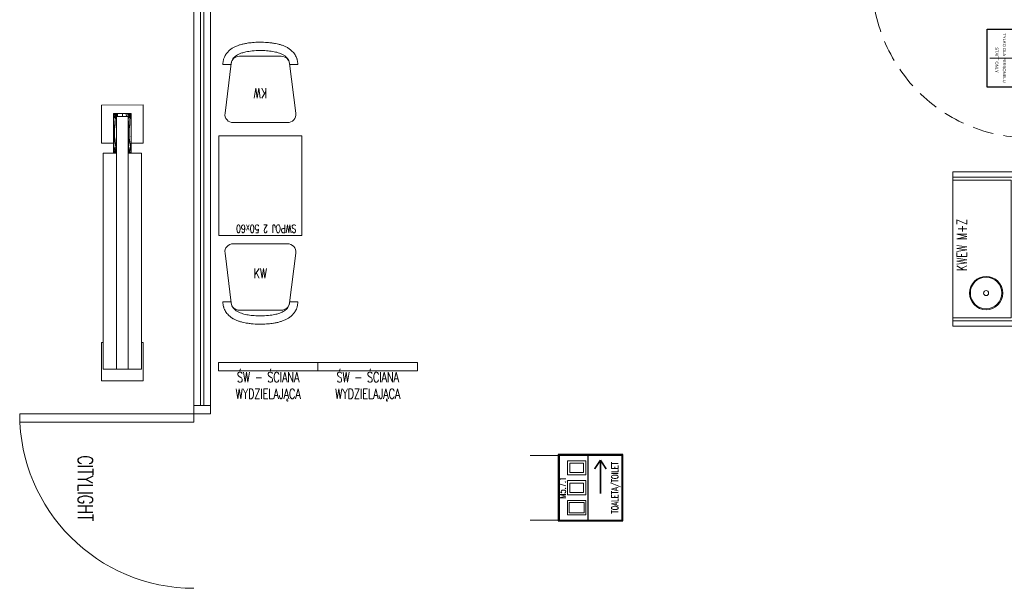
# Model space of a CAD drawing. Header units: millimetres. Extents: x 6161 to 8965, y -9035 to -5431.
# Tile 4 of 256: x 6174 to 6767, y -8209 to -7867. Entities that reach past the tile are written whole.
import ezdxf

# ---------------------------------------------------------------- set-up
doc = ezdxf.new("R2010")
doc.units = ezdxf.units.MM
doc.linetypes.add('DASHED', pattern=[19.05, 12.7, -6.35])
for name, color, linetype, lineweight in [('! stolarka nowa', 5, 'Continuous', 13), ('Budowlane - Opisy', 7, 'Continuous', 15), ('drzwi', 30, 'Continuous', 20), ('MEBLE PKN', 150, 'Continuous', 20)]:
    doc.layers.add(name, color=color, linetype=linetype, lineweight=lineweight)
doc.layers.add('13', color=7, linetype='Continuous')
doc.styles.add('GENERATED_STYLE_2', font='arial.ttf')
doc.styles.add('JACEK_07', font='SIMPLEX.SHX', dxfattribs={"width": 0.7})

# ---------------------------------------------------------------- blocks, each defined once
blk = doc.blocks.new('TYLKO DLA ERSONELU')
at = {"color": 0}
blk.add_lwpolyline([(25133.4, 8544.7), (25366.2, 8544.7), (25366.2, 8433.5), (25133.4, 8433.5)], close=True, dxfattribs=at)
at = {"layer": 'Budowlane - Opisy', "color": 0, "style": 'GENERATED_STYLE_2'}
for s, height, p in [('TYLKO DLA PERSONELU', 11.835, (25150.6, 8497.1)), ('STAFF ONLY', 11.83, (25206.5, 8466.8))]:
    blk.add_text(s, height=height, dxfattribs=at).set_placement(p)
blk = doc.blocks.new('*U46')
at = {"layer": '! stolarka nowa'}
for p in [(0, 3), (0, 0), (0, -3)]:
    blk.add_point(p, dxfattribs=at)
at = {"color": 7}
blk.add_line((55.5, -22.01), (55.5, 22.01), dxfattribs=at)
for p, q in [((0.5, 3), (0.5, -3)), ((7.5, 3), (0.5, 3)), ((6.5, -3), (6.5, 2)), ((6.5, 2), (7.5, 2)), ((7.5, 2), (7.5, 3)), ((103.5, 2), (103.5, 3)), ((103.5, 3), (110.5, 3)), ((103.5, 2), (104.5, 2)), ((104.5, 2), (104.5, -3)), ((110.5, 3), (110.5, -3)), ((0.5, -3), (6.5, -3)), ((7.5, -93), (7.5, -1)), ((7.5, -1), (8.5, -1)), ((8.5, -1), (8.5, -2)), ((8.5, -2), (13.5, -2)), ((13.5, -2), (13.5, -92)), ((110.5, -3), (104.5, -3)), ((7.5, -93), (8.5, -93)), ((8.5, -93), (8.5, -92)), ((8.5, -92), (13.5, -92))]:
    blk.add_line(p, q)
at = {"linetype": 'DASHED'}
blk.add_arc((8.5, 2), 95, 270, 360, dxfattribs=at)
for p in [(111, 3), (111, 0), (111, -3)]:
    blk.add_point(p)
at = {"color": 7, "style": 'JACEK_07', "width": 0.7}
for s, p in [('200', (68.75, -8.88)), ('90', (52.09, -6.33))]:
    blk.add_text(s, height=10, rotation=90, dxfattribs=at).set_placement(p)
blk = doc.blocks.new('ŚW - ŚCIANA WYDZIELAJĄCA')
blk.add_lwpolyline([(0, 60), (0, 0), (5, 0), (5, 60), (0, 60)])
at = {"color": 7, "insert": (14.58, 30), "char_height": 6, "width": 60, "attachment_point": 5, "rotation": 90, "style": 'JACEK_07'}
blk.add_mtext('ŚW - ŚCIANA WYDZIELAJĄCA', dxfattribs=at)
blk = doc.blocks.new('*U201')
blk.add_blockref('ŚW - ŚCIANA WYDZIELAJĄCA', (0, 0))
blk = doc.blocks.new('KWEW M+Z')
for points in [[(26512.82, 18175.58), (26419.82, 18175.58), (26419.82, 18215.58), (26512.82, 18215.58)], [(26509.62, 18178.78), (26423.02, 18178.78), (26423.02, 18215.58), (26509.62, 18215.58)], [(26507.82, 18180.58), (26424.82, 18180.58), (26424.82, 18215.58), (26507.82, 18215.58)]]:
    blk.add_lwpolyline(points, close=True)
for radius in [10, 9.5, 1.5]:
    blk.add_circle((26439.82, 18195.61), radius)
at = {"color": 7, "insert": (26468.7, 18210.27), "char_height": 6, "width": 145, "attachment_point": 5, "style": 'JACEK_07'}
blk.add_mtext('KWEW M+Z', dxfattribs=at)
blk = doc.blocks.new('*U242')
blk.add_blockref('KWEW M+Z', (-26419.82, -18175.58))
blk = doc.blocks.new('*U375')
h = blk.add_hatch()
h.set_pattern_fill('WOOD8', color=256, style=0)
h.set_pattern_definition([(349.6952, (13333.0222, 14240.3696), (152.4000244, -25.39986984), [2.839796, -281.140814]), (0, (13335.816, 14239.862), (25.4, 25.4), [2.794, -22.606]), (18.4349, (13338.61, 14239.8616), (50.800011, 25.3999594), [2.409647, -77.91219]), (172.875, (13340.8962, 14240.6236), (177.80000965, -25.39995636), [2.047824, -202.73353]), (174.8056, (13338.8642, 14240.8776), (254.00001702, -25.3998787), [2.80553, -277.746638]), (194.0362, (13336.07, 14241.1316), (-76.2000139, -25.3999507), [3.141802, -101.585065]), (9.4623, (13335.054, 14240.3696), (127.00001965, 25.3999527), [1.54503, -152.95715]), (353.6598, (13336.5782, 14240.6236), (-203.19998483, 25.4000401), [2.30007, -227.706707]), (185.7106, (13338.8642, 14240.3696), (-228.59998536, -25.4000334), [2.552675, -252.714176]), (168.6901, (13336.324, 14240.1156), (101.6000191, -25.3999399), [1.295146, -128.219937]), (354.8056, (13330.7362, 14240.1156), (-254.00001702, 25.3998787), [2.80553, -277.746638]), (348.6901, (13333.53, 14239.8616), (-101.6000191, 25.3999399), [2.590292, -126.92479]), (0, (13336.07, 14239.354), (25.4, 25.4), [3.048, -22.352]), (20.556, (13339.1182, 14239.3536), (127.00004685, 50.7998983), [2.170176, -214.847526]), (3.8141, (13341.1502, 14240.1156), (355.59998327, 25.40015555), [3.818458, -378.02726]), (354.8056, (13344.9602, 14240.3696), (-254.00001702, 25.3998787), [2.80553, -277.746638]), (0, (13347.754, 14240.116), (25.4, 25.4), [2.794, -22.606]), (5.1944, (13325.1482, 14240.1156), (254.00001702, 25.3998787), [2.80553, -277.746638]), (354.8056, (13327.9422, 14240.3696), (-254.00001702, 25.3998787), [2.80553, -277.746638]), (0, (13325.148, 14240.624), (25.4, 25.4), [1.524, -23.876]), (5.1944, (13326.6722, 14240.6236), (254.00001702, 25.3998787), [2.80553, -277.746638]), (0, (13329.466, 14240.878), (25.4, 25.4), [2.54, -22.86]), (10.3048, (13332.0062, 14240.8776), (-152.4000244, -25.39986984), [2.839796, -281.140814]), (5.1944, (13334.8002, 14241.3856), (254.00001702, 25.3998787), [2.80553, -277.746638]), (354.8056, (13337.5942, 14241.6396), (-254.00001702, 25.3998787), [2.80553, -277.746638]), (354.8056, (13340.3882, 14241.3856), (-254.00001702, 25.3998787), [2.80553, -277.746638]), (351.8699, (13343.1822, 14241.1316), (-152.3999943, 25.39998364), [3.592093, -176.01301]), (0, (13346.738, 14240.624), (25.4, 25.4), [3.81, -21.59]), (347.4712, (13345.7222, 14225.3836), (127.00000814, -25.3999899), [2.341753, -231.834665]), (354.2894, (13348.0082, 14224.8756), (-228.59998536, 25.4000334), [2.552675, -252.714176]), (8.1301, (13345.7222, 14225.3836), (152.3999943, 25.39998364), [1.79606, -177.809068]), (9.4623, (13347.5, 14225.6376), (127.00001965, 25.3999527), [3.090037, -151.412118]), (0, (13325.148, 14226.146), (25.4, 25.4), [3.048, -22.352]), (350.5377, (13328.196, 14226.1456), (-127.00001965, 25.3999527), [1.54503, -152.95715]), (201.8014, (13329.72, 14225.8916), (76.2000069, 25.3999977), [1.36784, -135.41535]), (192.9946, (13328.4502, 14225.3836), (228.6000195, 50.79993847), [3.388792, -335.489474]), (352.875, (13348.5162, 14225.3836), (-177.80000965, 25.39995636), [2.047824, -202.73353]), (7.125, (13348.5162, 14225.3836), (177.80000965, 25.39995636), [2.047824, -202.73353]), (0, (13325.148, 14225.638), (25.4, 25.4), [2.032, -23.368]), (194.0362, (13327.18, 14225.6376), (-76.2000139, -25.3999507), [2.094535, -102.632358]), (356.6335, (13330.7362, 14226.3996), (-406.39998278, 25.40027847), [4.325468, -428.220962]), (357.7094, (13335.0542, 14226.1456), (-609.60000328, 25.39989213), [6.35508, -629.152717]), (3.1798, (13341.4042, 14225.8916), (431.80001277, 25.39977248), [4.57906, -453.325967]), (9.4623, (13345.976, 14226.1456), (127.00001965, 25.3999527), [4.635068, -149.867112]), (10.3048, (13325.1482, 14223.8596), (-152.4000244, -25.39986984), [2.839796, -281.140814]), (15.9454, (13327.9422, 14224.3676), (-101.6000032, -25.3999972), [3.69829, -181.216503]), (0, (13331.498, 14225.384), (25.4, 25.4), [3.302, -22.098]), (351.8699, (13334.8002, 14225.3836), (-152.3999943, 25.39998364), [3.592093, -176.01301]), (3.5763, (13338.3562, 14224.8756), (381.00001662, 25.39976422), [4.071925, -403.121038]), (351.2538, (13342.4202, 14225.1296), (177.79998314, -25.4001066), [3.340837, -330.743992]), (345.9638, (13345.722, 14224.6216), (-76.2000139, 25.3999507), [3.141802, -101.585065]), (0, (13348.77, 14223.86), (25.4, 25.4), [1.778, -23.622]), (174.8056, (13330.7362, 14226.3996), (254.00001702, -25.3998787), [5.611038, -274.94113]), (355.2364, (13325.1482, 14227.9236), (-279.40002404, 25.39978493), [6.117133, -299.73938]), (0, (13331.244, 14227.416), (25.4, 25.4), [5.842, -19.558]), (4.0856, (13337.0862, 14227.4156), (330.20000378, 25.39990176), [7.13011, -349.375857]), (0, (13344.198, 14227.924), (25.4, 25.4), [6.35, -19.05]), (7.125, (13325.1482, 14222.5896), (177.80000965, 25.39995636), [6.143447, -198.637906]), (6.3402, (13331.2442, 14223.3516), (203.19998483, 25.4000401), [4.600143, -225.406636]), (357.5104, (13335.8162, 14223.8596), (-558.799986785, 25.40045378), [5.847512, -578.904405]), (353.4802, (13341.6582, 14223.6056), (-660.399994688, 76.19998794), [8.94786, -885.83902]), (3.0128, (13325.1482, 14239.0996), (457.2000003, 25.40010426), [4.83268, -478.43529]), (351.8699, (13329.9742, 14239.3536), (-152.3999943, 25.39998364), [5.388153, -174.216974]), (357.6141, (13335.3082, 14238.5916), (-584.200013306, 25.39956237), [6.101283, -604.027646]), (10.6197, (13341.4042, 14238.3376), (-279.39995948, -50.80020531), [4.134815, -409.347213]), (0, (13345.468, 14239.1), (25.4, 25.4), [5.08, -20.32]), (356.8202, (13325.1482, 14242.1476), (-431.80001277, 25.39977248), [4.57906, -453.325967]), (6.009, (13329.7202, 14241.8936), (-253.99999367, -25.39998266), [4.85267, -480.413644]), (6.7098, (13334.5462, 14242.4016), (-228.60002534, -25.39984458), [4.34777, -430.430178]), (354.2894, (13338.8642, 14242.9096), (-228.59998536, 25.4000334), [5.10535, -250.1615]), (347.9052, (13343.9442, 14242.4016), (-228.59996448, 50.80017103), [3.63672, -360.035932]), (9.4623, (13347.5, 14241.6396), (127.00001965, 25.3999527), [3.090037, -151.412118]), (3.8141, (13325.1482, 14237.3216), (355.59998327, 25.40015555), [3.818458, -378.02726]), (347.1957, (13328.9582, 14237.5756), (-330.19994531, 76.20018765), [5.730494, -567.319617]), (0, (13334.546, 14236.306), (25.4, 25.4), [6.35, -19.05]), (5.4403, (13340.8962, 14236.3056), (-279.40000793, -25.39983163), [5.35813, -530.455454]), (6.7098, (13346.2302, 14236.8136), (-228.60002534, -25.39984458), [4.34777, -430.430178]), (0, (13325.148, 14243.926), (25.4, 25.4), [4.318, -21.082]), (8.1301, (13329.4662, 14243.9256), (152.3999943, 25.39998364), [7.184212, -172.420915]), (357.6141, (13336.5782, 14244.9416), (-584.200013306, 25.39956237), [6.101283, -604.027646]), (354.4725, (13342.6742, 14244.6876), (533.400043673, -50.799628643), [7.91078, -783.167725]), (6.8428, (13325.1482, 14220.8116), (-431.799983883, -50.800203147), [6.395568, -633.1601]), (0, (13331.498, 14221.574), (25.4, 25.4), [7.112, -18.288]), (356.3478, (13338.6102, 14221.5736), (-787.400023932, 50.799677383), [11.962282, -1184.26715]), (0, (13325.148, 14229.702), (25.4, 25.4), [6.096, -19.304]), (4.7636, (13331.2442, 14229.7016), (279.40002404, 25.39978493), [6.117133, -299.73938]), (358.1524, (13337.3402, 14230.2096), (-762.000011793, 25.39985623), [7.87809, -779.931486]), (357.2737, (13345.2142, 14229.9556), (-508.00000749, 25.39989885), [5.340045, -528.664373]), (354.8056, (13325.1482, 14233.7656), (-254.00001702, 25.3998787), [5.611038, -274.94113]), (0, (13330.736, 14233.258), (25.4, 25.4), [8.128, -17.272]), (1.9092, (13338.8642, 14233.2576), (736.599975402, 25.400615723), [7.624242, -754.798973]), (3.5763, (13346.4842, 14233.5116), (381.00001662, 25.39976422), [4.071925, -403.121038])])
h.paths.add_polyline_path([(160.8, -7.2), (137, -7.2), (137, -9), (160.8, -9)])
h = blk.add_hatch()
h.set_pattern_fill('WOOD8', color=256, style=0)
h.set_pattern_definition([(349.6952, (13333.3222, 14240.5696), (152.4000244, -25.39986984), [2.839796, -281.140814]), (0, (13336.116, 14240.062), (25.4, 25.4), [2.794, -22.606]), (18.4349, (13338.91, 14240.0616), (50.800011, 25.3999594), [2.409647, -77.91219]), (172.875, (13341.1962, 14240.8236), (177.80000965, -25.39995636), [2.047824, -202.73353]), (174.8056, (13339.1642, 14241.0776), (254.00001702, -25.3998787), [2.80553, -277.746638]), (194.0362, (13336.37, 14241.3316), (-76.2000139, -25.3999507), [3.141802, -101.585065]), (9.4623, (13335.354, 14240.5696), (127.00001965, 25.3999527), [1.54503, -152.95715]), (353.6598, (13336.8782, 14240.8236), (-203.19998483, 25.4000401), [2.30007, -227.706707]), (185.7106, (13339.1642, 14240.5696), (-228.59998536, -25.4000334), [2.552675, -252.714176]), (168.6901, (13336.624, 14240.3156), (101.6000191, -25.3999399), [1.295146, -128.219937]), (354.8056, (13331.0362, 14240.3156), (-254.00001702, 25.3998787), [2.80553, -277.746638]), (348.6901, (13333.83, 14240.0616), (-101.6000191, 25.3999399), [2.590292, -126.92479]), (0, (13336.37, 14239.554), (25.4, 25.4), [3.048, -22.352]), (20.556, (13339.4182, 14239.5536), (127.00004685, 50.7998983), [2.170176, -214.847526]), (3.8141, (13341.4502, 14240.3156), (355.59998327, 25.40015555), [3.818458, -378.02726]), (354.8056, (13345.2602, 14240.5696), (-254.00001702, 25.3998787), [2.80553, -277.746638]), (0, (13348.054, 14240.316), (25.4, 25.4), [2.794, -22.606]), (5.1944, (13325.4482, 14240.3156), (254.00001702, 25.3998787), [2.80553, -277.746638]), (354.8056, (13328.2422, 14240.5696), (-254.00001702, 25.3998787), [2.80553, -277.746638]), (0, (13325.448, 14240.824), (25.4, 25.4), [1.524, -23.876]), (5.1944, (13326.9722, 14240.8236), (254.00001702, 25.3998787), [2.80553, -277.746638]), (0, (13329.766, 14241.078), (25.4, 25.4), [2.54, -22.86]), (10.3048, (13332.3062, 14241.0776), (-152.4000244, -25.39986984), [2.839796, -281.140814]), (5.1944, (13335.1002, 14241.5856), (254.00001702, 25.3998787), [2.80553, -277.746638]), (354.8056, (13337.8942, 14241.8396), (-254.00001702, 25.3998787), [2.80553, -277.746638]), (354.8056, (13340.6882, 14241.5856), (-254.00001702, 25.3998787), [2.80553, -277.746638]), (351.8699, (13343.4822, 14241.3316), (-152.3999943, 25.39998364), [3.592093, -176.01301]), (0, (13347.038, 14240.824), (25.4, 25.4), [3.81, -21.59]), (347.4712, (13346.0222, 14225.5836), (127.00000814, -25.3999899), [2.341753, -231.834665]), (354.2894, (13348.3082, 14225.0756), (-228.59998536, 25.4000334), [2.552675, -252.714176]), (8.1301, (13346.0222, 14225.5836), (152.3999943, 25.39998364), [1.79606, -177.809068]), (9.4623, (13347.8, 14225.8376), (127.00001965, 25.3999527), [3.090037, -151.412118]), (0, (13325.448, 14226.346), (25.4, 25.4), [3.048, -22.352]), (350.5377, (13328.496, 14226.3456), (-127.00001965, 25.3999527), [1.54503, -152.95715]), (201.8014, (13330.02, 14226.0916), (76.2000069, 25.3999977), [1.36784, -135.41535]), (192.9946, (13328.7502, 14225.5836), (228.6000195, 50.79993847), [3.388792, -335.489474]), (352.875, (13348.8162, 14225.5836), (-177.80000965, 25.39995636), [2.047824, -202.73353]), (7.125, (13348.8162, 14225.5836), (177.80000965, 25.39995636), [2.047824, -202.73353]), (0, (13325.448, 14225.838), (25.4, 25.4), [2.032, -23.368]), (194.0362, (13327.48, 14225.8376), (-76.2000139, -25.3999507), [2.094535, -102.632358]), (356.6335, (13331.0362, 14226.5996), (-406.39998278, 25.40027847), [4.325468, -428.220962]), (357.7094, (13335.3542, 14226.3456), (-609.60000328, 25.39989213), [6.35508, -629.152717]), (3.1798, (13341.7042, 14226.0916), (431.80001277, 25.39977248), [4.57906, -453.325967]), (9.4623, (13346.276, 14226.3456), (127.00001965, 25.3999527), [4.635068, -149.867112]), (10.3048, (13325.4482, 14224.0596), (-152.4000244, -25.39986984), [2.839796, -281.140814]), (15.9454, (13328.2422, 14224.5676), (-101.6000032, -25.3999972), [3.69829, -181.216503]), (0, (13331.798, 14225.584), (25.4, 25.4), [3.302, -22.098]), (351.8699, (13335.1002, 14225.5836), (-152.3999943, 25.39998364), [3.592093, -176.01301]), (3.5763, (13338.6562, 14225.0756), (381.00001662, 25.39976422), [4.071925, -403.121038]), (351.2538, (13342.7202, 14225.3296), (177.79998314, -25.4001066), [3.340837, -330.743992]), (345.9638, (13346.022, 14224.8216), (-76.2000139, 25.3999507), [3.141802, -101.585065]), (0, (13349.07, 14224.06), (25.4, 25.4), [1.778, -23.622]), (174.8056, (13331.0362, 14226.5996), (254.00001702, -25.3998787), [5.611038, -274.94113]), (355.2364, (13325.4482, 14228.1236), (-279.40002404, 25.39978493), [6.117133, -299.73938]), (0, (13331.544, 14227.616), (25.4, 25.4), [5.842, -19.558]), (4.0856, (13337.3862, 14227.6156), (330.20000378, 25.39990176), [7.13011, -349.375857]), (0, (13344.498, 14228.124), (25.4, 25.4), [6.35, -19.05]), (7.125, (13325.4482, 14222.7896), (177.80000965, 25.39995636), [6.143447, -198.637906]), (6.3402, (13331.5442, 14223.5516), (203.19998483, 25.4000401), [4.600143, -225.406636]), (357.5104, (13336.1162, 14224.0596), (-558.799986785, 25.40045378), [5.847512, -578.904405]), (353.4802, (13341.9582, 14223.8056), (-660.399994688, 76.19998794), [8.94786, -885.83902]), (3.0128, (13325.4482, 14239.2996), (457.2000003, 25.40010426), [4.83268, -478.43529]), (351.8699, (13330.2742, 14239.5536), (-152.3999943, 25.39998364), [5.388153, -174.216974]), (357.6141, (13335.6082, 14238.7916), (-584.200013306, 25.39956237), [6.101283, -604.027646]), (10.6197, (13341.7042, 14238.5376), (-279.39995948, -50.80020531), [4.134815, -409.347213]), (0, (13345.768, 14239.3), (25.4, 25.4), [5.08, -20.32]), (356.8202, (13325.4482, 14242.3476), (-431.80001277, 25.39977248), [4.57906, -453.325967]), (6.009, (13330.0202, 14242.0936), (-253.99999367, -25.39998266), [4.85267, -480.413644]), (6.7098, (13334.8462, 14242.6016), (-228.60002534, -25.39984458), [4.34777, -430.430178]), (354.2894, (13339.1642, 14243.1096), (-228.59998536, 25.4000334), [5.10535, -250.1615]), (347.9052, (13344.2442, 14242.6016), (-228.59996448, 50.80017103), [3.63672, -360.035932]), (9.4623, (13347.8, 14241.8396), (127.00001965, 25.3999527), [3.090037, -151.412118]), (3.8141, (13325.4482, 14237.5216), (355.59998327, 25.40015555), [3.818458, -378.02726]), (347.1957, (13329.2582, 14237.7756), (-330.19994531, 76.20018765), [5.730494, -567.319617]), (0, (13334.846, 14236.506), (25.4, 25.4), [6.35, -19.05]), (5.4403, (13341.1962, 14236.5056), (-279.40000793, -25.39983163), [5.35813, -530.455454]), (6.7098, (13346.5302, 14237.0136), (-228.60002534, -25.39984458), [4.34777, -430.430178]), (0, (13325.448, 14244.126), (25.4, 25.4), [4.318, -21.082]), (8.1301, (13329.7662, 14244.1256), (152.3999943, 25.39998364), [7.184212, -172.420915]), (357.6141, (13336.8782, 14245.1416), (-584.200013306, 25.39956237), [6.101283, -604.027646]), (354.4725, (13342.9742, 14244.8876), (533.400043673, -50.799628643), [7.91078, -783.167725]), (6.8428, (13325.4482, 14221.0116), (-431.799983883, -50.800203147), [6.395568, -633.1601]), (0, (13331.798, 14221.774), (25.4, 25.4), [7.112, -18.288]), (356.3478, (13338.9102, 14221.7736), (-787.400023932, 50.799677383), [11.962282, -1184.26715]), (0, (13325.448, 14229.902), (25.4, 25.4), [6.096, -19.304]), (4.7636, (13331.5442, 14229.9016), (279.40002404, 25.39978493), [6.117133, -299.73938]), (358.1524, (13337.6402, 14230.4096), (-762.000011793, 25.39985623), [7.87809, -779.931486]), (357.2737, (13345.5142, 14230.1556), (-508.00000749, 25.39989885), [5.340045, -528.664373]), (354.8056, (13325.4482, 14233.9656), (-254.00001702, 25.3998787), [5.611038, -274.94113]), (0, (13331.036, 14233.458), (25.4, 25.4), [8.128, -17.272]), (1.9092, (13339.1642, 14233.4576), (736.599975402, 25.400615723), [7.624242, -754.798973]), (3.5763, (13346.7842, 14233.7116), (381.00001662, 25.39976422), [4.071925, -403.121038])])
h.paths.add_polyline_path([(160.8, -9), (159, -9), (159, -16), (160.8, -16)])
h = blk.add_hatch()
h.set_pattern_fill('WOOD8', color=256, style=0)
h.set_pattern_definition([(349.6952, (13332.3222, 14240.5696), (152.4000244, -25.39986984), [2.839796, -281.140814]), (0, (13335.116, 14240.062), (25.4, 25.4), [2.794, -22.606]), (18.4349, (13337.91, 14240.0616), (50.800011, 25.3999594), [2.409647, -77.91219]), (172.875, (13340.1962, 14240.8236), (177.80000965, -25.39995636), [2.047824, -202.73353]), (174.8056, (13338.1642, 14241.0776), (254.00001702, -25.3998787), [2.80553, -277.746638]), (194.0362, (13335.37, 14241.3316), (-76.2000139, -25.3999507), [3.141802, -101.585065]), (9.4623, (13334.354, 14240.5696), (127.00001965, 25.3999527), [1.54503, -152.95715]), (353.6598, (13335.8782, 14240.8236), (-203.19998483, 25.4000401), [2.30007, -227.706707]), (185.7106, (13338.1642, 14240.5696), (-228.59998536, -25.4000334), [2.552675, -252.714176]), (168.6901, (13335.624, 14240.3156), (101.6000191, -25.3999399), [1.295146, -128.219937]), (354.8056, (13330.0362, 14240.3156), (-254.00001702, 25.3998787), [2.80553, -277.746638]), (348.6901, (13332.83, 14240.0616), (-101.6000191, 25.3999399), [2.590292, -126.92479]), (0, (13335.37, 14239.554), (25.4, 25.4), [3.048, -22.352]), (20.556, (13338.4182, 14239.5536), (127.00004685, 50.7998983), [2.170176, -214.847526]), (3.8141, (13340.4502, 14240.3156), (355.59998327, 25.40015555), [3.818458, -378.02726]), (354.8056, (13344.2602, 14240.5696), (-254.00001702, 25.3998787), [2.80553, -277.746638]), (0, (13347.054, 14240.316), (25.4, 25.4), [2.794, -22.606]), (5.1944, (13324.4482, 14240.3156), (254.00001702, 25.3998787), [2.80553, -277.746638]), (354.8056, (13327.2422, 14240.5696), (-254.00001702, 25.3998787), [2.80553, -277.746638]), (0, (13324.448, 14240.824), (25.4, 25.4), [1.524, -23.876]), (5.1944, (13325.9722, 14240.8236), (254.00001702, 25.3998787), [2.80553, -277.746638]), (0, (13328.766, 14241.078), (25.4, 25.4), [2.54, -22.86]), (10.3048, (13331.3062, 14241.0776), (-152.4000244, -25.39986984), [2.839796, -281.140814]), (5.1944, (13334.1002, 14241.5856), (254.00001702, 25.3998787), [2.80553, -277.746638]), (354.8056, (13336.8942, 14241.8396), (-254.00001702, 25.3998787), [2.80553, -277.746638]), (354.8056, (13339.6882, 14241.5856), (-254.00001702, 25.3998787), [2.80553, -277.746638]), (351.8699, (13342.4822, 14241.3316), (-152.3999943, 25.39998364), [3.592093, -176.01301]), (0, (13346.038, 14240.824), (25.4, 25.4), [3.81, -21.59]), (347.4712, (13345.0222, 14225.5836), (127.00000814, -25.3999899), [2.341753, -231.834665]), (354.2894, (13347.3082, 14225.0756), (-228.59998536, 25.4000334), [2.552675, -252.714176]), (8.1301, (13345.0222, 14225.5836), (152.3999943, 25.39998364), [1.79606, -177.809068]), (9.4623, (13346.8, 14225.8376), (127.00001965, 25.3999527), [3.090037, -151.412118]), (0, (13324.448, 14226.346), (25.4, 25.4), [3.048, -22.352]), (350.5377, (13327.496, 14226.3456), (-127.00001965, 25.3999527), [1.54503, -152.95715]), (201.8014, (13329.02, 14226.0916), (76.2000069, 25.3999977), [1.36784, -135.41535]), (192.9946, (13327.7502, 14225.5836), (228.6000195, 50.79993847), [3.388792, -335.489474]), (352.875, (13347.8162, 14225.5836), (-177.80000965, 25.39995636), [2.047824, -202.73353]), (7.125, (13347.8162, 14225.5836), (177.80000965, 25.39995636), [2.047824, -202.73353]), (0, (13324.448, 14225.838), (25.4, 25.4), [2.032, -23.368]), (194.0362, (13326.48, 14225.8376), (-76.2000139, -25.3999507), [2.094535, -102.632358]), (356.6335, (13330.0362, 14226.5996), (-406.39998278, 25.40027847), [4.325468, -428.220962]), (357.7094, (13334.3542, 14226.3456), (-609.60000328, 25.39989213), [6.35508, -629.152717]), (3.1798, (13340.7042, 14226.0916), (431.80001277, 25.39977248), [4.57906, -453.325967]), (9.4623, (13345.276, 14226.3456), (127.00001965, 25.3999527), [4.635068, -149.867112]), (10.3048, (13324.4482, 14224.0596), (-152.4000244, -25.39986984), [2.839796, -281.140814]), (15.9454, (13327.2422, 14224.5676), (-101.6000032, -25.3999972), [3.69829, -181.216503]), (0, (13330.798, 14225.584), (25.4, 25.4), [3.302, -22.098]), (351.8699, (13334.1002, 14225.5836), (-152.3999943, 25.39998364), [3.592093, -176.01301]), (3.5763, (13337.6562, 14225.0756), (381.00001662, 25.39976422), [4.071925, -403.121038]), (351.2538, (13341.7202, 14225.3296), (177.79998314, -25.4001066), [3.340837, -330.743992]), (345.9638, (13345.022, 14224.8216), (-76.2000139, 25.3999507), [3.141802, -101.585065]), (0, (13348.07, 14224.06), (25.4, 25.4), [1.778, -23.622]), (174.8056, (13330.0362, 14226.5996), (254.00001702, -25.3998787), [5.611038, -274.94113]), (355.2364, (13324.4482, 14228.1236), (-279.40002404, 25.39978493), [6.117133, -299.73938]), (0, (13330.544, 14227.616), (25.4, 25.4), [5.842, -19.558]), (4.0856, (13336.3862, 14227.6156), (330.20000378, 25.39990176), [7.13011, -349.375857]), (0, (13343.498, 14228.124), (25.4, 25.4), [6.35, -19.05]), (7.125, (13324.4482, 14222.7896), (177.80000965, 25.39995636), [6.143447, -198.637906]), (6.3402, (13330.5442, 14223.5516), (203.19998483, 25.4000401), [4.600143, -225.406636]), (357.5104, (13335.1162, 14224.0596), (-558.799986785, 25.40045378), [5.847512, -578.904405]), (353.4802, (13340.9582, 14223.8056), (-660.399994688, 76.19998794), [8.94786, -885.83902]), (3.0128, (13324.4482, 14239.2996), (457.2000003, 25.40010426), [4.83268, -478.43529]), (351.8699, (13329.2742, 14239.5536), (-152.3999943, 25.39998364), [5.388153, -174.216974]), (357.6141, (13334.6082, 14238.7916), (-584.200013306, 25.39956237), [6.101283, -604.027646]), (10.6197, (13340.7042, 14238.5376), (-279.39995948, -50.80020531), [4.134815, -409.347213]), (0, (13344.768, 14239.3), (25.4, 25.4), [5.08, -20.32]), (356.8202, (13324.4482, 14242.3476), (-431.80001277, 25.39977248), [4.57906, -453.325967]), (6.009, (13329.0202, 14242.0936), (-253.99999367, -25.39998266), [4.85267, -480.413644]), (6.7098, (13333.8462, 14242.6016), (-228.60002534, -25.39984458), [4.34777, -430.430178]), (354.2894, (13338.1642, 14243.1096), (-228.59998536, 25.4000334), [5.10535, -250.1615]), (347.9052, (13343.2442, 14242.6016), (-228.59996448, 50.80017103), [3.63672, -360.035932]), (9.4623, (13346.8, 14241.8396), (127.00001965, 25.3999527), [3.090037, -151.412118]), (3.8141, (13324.4482, 14237.5216), (355.59998327, 25.40015555), [3.818458, -378.02726]), (347.1957, (13328.2582, 14237.7756), (-330.19994531, 76.20018765), [5.730494, -567.319617]), (0, (13333.846, 14236.506), (25.4, 25.4), [6.35, -19.05]), (5.4403, (13340.1962, 14236.5056), (-279.40000793, -25.39983163), [5.35813, -530.455454]), (6.7098, (13345.5302, 14237.0136), (-228.60002534, -25.39984458), [4.34777, -430.430178]), (0, (13324.448, 14244.126), (25.4, 25.4), [4.318, -21.082]), (8.1301, (13328.7662, 14244.1256), (152.3999943, 25.39998364), [7.184212, -172.420915]), (357.6141, (13335.8782, 14245.1416), (-584.200013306, 25.39956237), [6.101283, -604.027646]), (354.4725, (13341.9742, 14244.8876), (533.400043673, -50.799628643), [7.91078, -783.167725]), (6.8428, (13324.4482, 14221.0116), (-431.799983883, -50.800203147), [6.395568, -633.1601]), (0, (13330.798, 14221.774), (25.4, 25.4), [7.112, -18.288]), (356.3478, (13337.9102, 14221.7736), (-787.400023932, 50.799677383), [11.962282, -1184.26715]), (0, (13324.448, 14229.902), (25.4, 25.4), [6.096, -19.304]), (4.7636, (13330.5442, 14229.9016), (279.40002404, 25.39978493), [6.117133, -299.73938]), (358.1524, (13336.6402, 14230.4096), (-762.000011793, 25.39985623), [7.87809, -779.931486]), (357.2737, (13344.5142, 14230.1556), (-508.00000749, 25.39989885), [5.340045, -528.664373]), (354.8056, (13324.4482, 14233.9656), (-254.00001702, 25.3998787), [5.611038, -274.94113]), (0, (13330.036, 14233.458), (25.4, 25.4), [8.128, -17.272]), (1.9092, (13338.1642, 14233.4576), (736.599975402, 25.400615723), [7.624242, -754.798973]), (3.5763, (13345.7842, 14233.7116), (381.00001662, 25.39976422), [4.071925, -403.121038])])
h.paths.add_polyline_path([(159, -16), (128, -16), (128, -18), (159, -18)])
h = blk.add_hatch()
h.set_pattern_fill('WOOD8', color=256, style=0)
h.set_pattern_definition([(349.6952, (13333.0222, 14231.5696), (152.4000244, -25.39986984), [2.839796, -281.140814]), (0, (13335.816, 14231.062), (25.4, 25.4), [2.794, -22.606]), (18.4349, (13338.61, 14231.0616), (50.800011, 25.3999594), [2.409647, -77.91219]), (172.875, (13340.8962, 14231.8236), (177.80000965, -25.39995636), [2.047824, -202.73353]), (174.8056, (13338.8642, 14232.0776), (254.00001702, -25.3998787), [2.80553, -277.746638]), (194.0362, (13336.07, 14232.3316), (-76.2000139, -25.3999507), [3.141802, -101.585065]), (9.4623, (13335.054, 14231.5696), (127.00001965, 25.3999527), [1.54503, -152.95715]), (353.6598, (13336.5782, 14231.8236), (-203.19998483, 25.4000401), [2.30007, -227.706707]), (185.7106, (13338.8642, 14231.5696), (-228.59998536, -25.4000334), [2.552675, -252.714176]), (168.6901, (13336.324, 14231.3156), (101.6000191, -25.3999399), [1.295146, -128.219937]), (354.8056, (13330.7362, 14231.3156), (-254.00001702, 25.3998787), [2.80553, -277.746638]), (348.6901, (13333.53, 14231.0616), (-101.6000191, 25.3999399), [2.590292, -126.92479]), (0, (13336.07, 14230.554), (25.4, 25.4), [3.048, -22.352]), (20.556, (13339.1182, 14230.5536), (127.00004685, 50.7998983), [2.170176, -214.847526]), (3.8141, (13341.1502, 14231.3156), (355.59998327, 25.40015555), [3.818458, -378.02726]), (354.8056, (13344.9602, 14231.5696), (-254.00001702, 25.3998787), [2.80553, -277.746638]), (0, (13347.754, 14231.316), (25.4, 25.4), [2.794, -22.606]), (5.1944, (13325.1482, 14231.3156), (254.00001702, 25.3998787), [2.80553, -277.746638]), (354.8056, (13327.9422, 14231.5696), (-254.00001702, 25.3998787), [2.80553, -277.746638]), (0, (13325.148, 14231.824), (25.4, 25.4), [1.524, -23.876]), (5.1944, (13326.6722, 14231.8236), (254.00001702, 25.3998787), [2.80553, -277.746638]), (0, (13329.466, 14232.078), (25.4, 25.4), [2.54, -22.86]), (10.3048, (13332.0062, 14232.0776), (-152.4000244, -25.39986984), [2.839796, -281.140814]), (5.1944, (13334.8002, 14232.5856), (254.00001702, 25.3998787), [2.80553, -277.746638]), (354.8056, (13337.5942, 14232.8396), (-254.00001702, 25.3998787), [2.80553, -277.746638]), (354.8056, (13340.3882, 14232.5856), (-254.00001702, 25.3998787), [2.80553, -277.746638]), (351.8699, (13343.1822, 14232.3316), (-152.3999943, 25.39998364), [3.592093, -176.01301]), (0, (13346.738, 14231.824), (25.4, 25.4), [3.81, -21.59]), (347.4712, (13345.7222, 14216.5836), (127.00000814, -25.3999899), [2.341753, -231.834665]), (354.2894, (13348.0082, 14216.0756), (-228.59998536, 25.4000334), [2.552675, -252.714176]), (8.1301, (13345.7222, 14216.5836), (152.3999943, 25.39998364), [1.79606, -177.809068]), (9.4623, (13347.5, 14216.8376), (127.00001965, 25.3999527), [3.090037, -151.412118]), (0, (13325.148, 14217.346), (25.4, 25.4), [3.048, -22.352]), (350.5377, (13328.196, 14217.3456), (-127.00001965, 25.3999527), [1.54503, -152.95715]), (201.8014, (13329.72, 14217.0916), (76.2000069, 25.3999977), [1.36784, -135.41535]), (192.9946, (13328.4502, 14216.5836), (228.6000195, 50.79993847), [3.388792, -335.489474]), (352.875, (13348.5162, 14216.5836), (-177.80000965, 25.39995636), [2.047824, -202.73353]), (7.125, (13348.5162, 14216.5836), (177.80000965, 25.39995636), [2.047824, -202.73353]), (0, (13325.148, 14216.838), (25.4, 25.4), [2.032, -23.368]), (194.0362, (13327.18, 14216.8376), (-76.2000139, -25.3999507), [2.094535, -102.632358]), (356.6335, (13330.7362, 14217.5996), (-406.39998278, 25.40027847), [4.325468, -428.220962]), (357.7094, (13335.0542, 14217.3456), (-609.60000328, 25.39989213), [6.35508, -629.152717]), (3.1798, (13341.4042, 14217.0916), (431.80001277, 25.39977248), [4.57906, -453.325967]), (9.4623, (13345.976, 14217.3456), (127.00001965, 25.3999527), [4.635068, -149.867112]), (10.3048, (13325.1482, 14215.0596), (-152.4000244, -25.39986984), [2.839796, -281.140814]), (15.9454, (13327.9422, 14215.5676), (-101.6000032, -25.3999972), [3.69829, -181.216503]), (0, (13331.498, 14216.584), (25.4, 25.4), [3.302, -22.098]), (351.8699, (13334.8002, 14216.5836), (-152.3999943, 25.39998364), [3.592093, -176.01301]), (3.5763, (13338.3562, 14216.0756), (381.00001662, 25.39976422), [4.071925, -403.121038]), (351.2538, (13342.4202, 14216.3296), (177.79998314, -25.4001066), [3.340837, -330.743992]), (345.9638, (13345.722, 14215.8216), (-76.2000139, 25.3999507), [3.141802, -101.585065]), (0, (13348.77, 14215.06), (25.4, 25.4), [1.778, -23.622]), (174.8056, (13330.7362, 14217.5996), (254.00001702, -25.3998787), [5.611038, -274.94113]), (355.2364, (13325.1482, 14219.1236), (-279.40002404, 25.39978493), [6.117133, -299.73938]), (0, (13331.244, 14218.616), (25.4, 25.4), [5.842, -19.558]), (4.0856, (13337.0862, 14218.6156), (330.20000378, 25.39990176), [7.13011, -349.375857]), (0, (13344.198, 14219.124), (25.4, 25.4), [6.35, -19.05]), (7.125, (13325.1482, 14213.7896), (177.80000965, 25.39995636), [6.143447, -198.637906]), (6.3402, (13331.2442, 14214.5516), (203.19998483, 25.4000401), [4.600143, -225.406636]), (357.5104, (13335.8162, 14215.0596), (-558.799986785, 25.40045378), [5.847512, -578.904405]), (353.4802, (13341.6582, 14214.8056), (-660.399994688, 76.19998794), [8.94786, -885.83902]), (3.0128, (13325.1482, 14230.2996), (457.2000003, 25.40010426), [4.83268, -478.43529]), (351.8699, (13329.9742, 14230.5536), (-152.3999943, 25.39998364), [5.388153, -174.216974]), (357.6141, (13335.3082, 14229.7916), (-584.200013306, 25.39956237), [6.101283, -604.027646]), (10.6197, (13341.4042, 14229.5376), (-279.39995948, -50.80020531), [4.134815, -409.347213]), (0, (13345.468, 14230.3), (25.4, 25.4), [5.08, -20.32]), (356.8202, (13325.1482, 14233.3476), (-431.80001277, 25.39977248), [4.57906, -453.325967]), (6.009, (13329.7202, 14233.0936), (-253.99999367, -25.39998266), [4.85267, -480.413644]), (6.7098, (13334.5462, 14233.6016), (-228.60002534, -25.39984458), [4.34777, -430.430178]), (354.2894, (13338.8642, 14234.1096), (-228.59998536, 25.4000334), [5.10535, -250.1615]), (347.9052, (13343.9442, 14233.6016), (-228.59996448, 50.80017103), [3.63672, -360.035932]), (9.4623, (13347.5, 14232.8396), (127.00001965, 25.3999527), [3.090037, -151.412118]), (3.8141, (13325.1482, 14228.5216), (355.59998327, 25.40015555), [3.818458, -378.02726]), (347.1957, (13328.9582, 14228.7756), (-330.19994531, 76.20018765), [5.730494, -567.319617]), (0, (13334.546, 14227.506), (25.4, 25.4), [6.35, -19.05]), (5.4403, (13340.8962, 14227.5056), (-279.40000793, -25.39983163), [5.35813, -530.455454]), (6.7098, (13346.2302, 14228.0136), (-228.60002534, -25.39984458), [4.34777, -430.430178]), (0, (13325.148, 14235.126), (25.4, 25.4), [4.318, -21.082]), (8.1301, (13329.4662, 14235.1256), (152.3999943, 25.39998364), [7.184212, -172.420915]), (357.6141, (13336.5782, 14236.1416), (-584.200013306, 25.39956237), [6.101283, -604.027646]), (354.4725, (13342.6742, 14235.8876), (533.400043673, -50.799628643), [7.91078, -783.167725]), (6.8428, (13325.1482, 14212.0116), (-431.799983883, -50.800203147), [6.395568, -633.1601]), (0, (13331.498, 14212.774), (25.4, 25.4), [7.112, -18.288]), (356.3478, (13338.6102, 14212.7736), (-787.400023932, 50.799677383), [11.962282, -1184.26715]), (0, (13325.148, 14220.902), (25.4, 25.4), [6.096, -19.304]), (4.7636, (13331.2442, 14220.9016), (279.40002404, 25.39978493), [6.117133, -299.73938]), (358.1524, (13337.3402, 14221.4096), (-762.000011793, 25.39985623), [7.87809, -779.931486]), (357.2737, (13345.2142, 14221.1556), (-508.00000749, 25.39989885), [5.340045, -528.664373]), (354.8056, (13325.1482, 14224.9656), (-254.00001702, 25.3998787), [5.611038, -274.94113]), (0, (13330.736, 14224.458), (25.4, 25.4), [8.128, -17.272]), (1.9092, (13338.8642, 14224.4576), (736.599975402, 25.400615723), [7.624242, -754.798973]), (3.5763, (13346.4842, 14224.7116), (381.00001662, 25.39976422), [4.071925, -403.121038])])
h.paths.add_polyline_path([(160.8, -16), (137, -16), (137, -17.8), (160.8, -17.8)])
for points in [[(23, -24), (23, -25), (0, -25), (0, 0), (23, 0), (23, -1)], [(7, -1), (7, -9), (137, -9), (137, -1), (7, -1)], [(143, -7.2), (143, 0), (166, 0), (166, -25), (143, -25), (143, -17.8)], [(7, -9), (7, -16), (159, -16), (159, -9), (7, -9)], [(160.8, -7.2), (137, -7.2), (137, -9), (160.8, -9), (160.8, -7.2)], [(7, -16), (7, -24), (137, -24), (137, -16), (7, -16)], [(160.8, -16), (137, -16), (137, -17.8), (160.8, -17.8), (160.8, -16)]]:
    blk.add_lwpolyline(points)
blk.add_lwpolyline([(160.8, -16), (159, -16), (159, -9), (160.8, -9)], close=True)
blk = doc.blocks.new('M5.7-tabliczki zbiorcze')
at = {"layer": '13', "lineweight": 5}
for p, q in [((5192.2, 49044.5), (5192.2, 49213.5)), ((5582.2, 49044.5), (5582.2, 49213.5))]:
    blk.add_line(p, q, dxfattribs=at)
at = {"layer": '13'}
for points in [[(5187.2, 48654.5), (5587.2, 48654.5), (5587.2, 49044.5), (5187.2, 49044.5)], [(5187.2, 48864.5), (5587.2, 48864.5), (5587.2, 49044.5), (5187.2, 49044.5)], [(5192.2, 48659.5), (5582.2, 48659.5), (5582.2, 49039.5), (5192.2, 49039.5)]]:
    blk.add_lwpolyline(points, close=True, dxfattribs=at)
at = {"layer": '13', "lineweight": 5}
for points in [[(5224.5, 48989.1), (5310, 48989.1), (5310, 48877.3), (5224.5, 48877.3)], [(5235.5, 48978.1), (5299, 48978.1), (5299, 48888.3), (5235.5, 48888.3)], [(5429.9, 48989.1), (5344.5, 48989.1), (5344.5, 48877.3), (5429.9, 48877.3)], [(5415.1, 48974.3), (5359.3, 48974.3), (5359.3, 48892.1), (5415.1, 48892.1)], [(5549.9, 48989.1), (5464.4, 48989.1), (5464.4, 48877.3), (5549.9, 48877.3)], [(5535.1, 48974.3), (5479.2, 48974.3), (5479.2, 48892.1), (5535.1, 48892.1)]]:
    blk.add_lwpolyline(points, close=True, dxfattribs=at)
at = {"layer": '13', "color": 7, "lineweight": 5, "char_height": 40, "attachment_point": 5, "rotation": 0.05011, "style": 'JACEK_07'}
for s, insert, width in [('M5.7.1', (5387.1, 49019.5), 400.016), ('TOALETA/TOILET', (5387.2, 48696), 399.99)]:
    blk.add_mtext(s, dxfattribs=dict(at, insert=insert, width=width))
blk = doc.blocks.new('*U194')
blk.add_lwpolyline([(0, 0), (50, 0), (50, -60), (0, -60)], close=True)
at = {"color": 7, "insert": (21.45, -4.05), "char_height": 4.8, "width": 41.836, "attachment_point": 5, "style": 'JACEK_07'}
blk.add_mtext('SWPOJ 2 50x60', dxfattribs=at)
blk = doc.blocks.new('*U195')
at = {"ltscale": 10}
for p, q in [((-22.59, -35), (-17.59, -35)), ((22.59, -35), (17.59, -35))]:
    blk.add_line(p, q, dxfattribs=at)
blk.add_lwpolyline([(17.55, -35.62), (21.3, -5.62, 0.451123), (16.34, 0), (-16.34, 0, 0.451123), (-21.3, -5.62), (-17.55, -35.62, 0.378242), (-12.59, -40), (12.59, -40, 0.378242)], format="xyb", close=True, dxfattribs=at)
for points, knots in [([(-22.59, -35), (-22.59, -35.57), (-22.54, -36.12), (-22.4, -37.01), (-22.33, -37.36), (-22.2, -37.88), (-22.15, -38.05), (-22.05, -38.39), (-21.99, -38.55), (-21.82, -39.04), (-21.69, -39.35), (-21.37, -40.03), (-21.18, -40.4), (-20.69, -41.2), (-20.4, -41.61), (-19.82, -42.33), (-19.54, -42.64), (-18.98, -43.21), (-18.7, -43.47), (-18.16, -43.92), (-17.89, -44.12), (-17.33, -44.53), (-17.03, -44.73), (-16.59, -45), (-16.44, -45.09), (-16, -45.34), (-15.7, -45.49), (-15.12, -45.78), (-14.84, -45.91), (-14.25, -46.16), (-13.95, -46.28), (-13.35, -46.5), (-13.06, -46.6), (-12.16, -46.89), (-11.58, -47.06), (-10.38, -47.36), (-9.77, -47.49), (-8.39, -47.76), (-7.61, -47.88), (-6.02, -48.09), (-5.21, -48.18), (-2.76, -48.38), (-1.08, -48.43), (1.98, -48.4), (3.37, -48.34), (5.79, -48.12), (6.83, -48), (8.58, -47.72), (9.3, -47.59), (10.71, -47.28), (11.41, -47.11), (12.69, -46.73), (13.27, -46.54), (14.21, -46.17), (14.56, -46.03), (15.19, -45.75), (15.46, -45.62), (16.02, -45.33), (16.3, -45.17), (16.81, -44.86), (17.03, -44.72), (17.47, -44.43), (17.7, -44.26), (18.2, -43.88), (18.47, -43.66), (18.99, -43.19), (19.23, -42.96), (19.73, -42.43), (19.99, -42.13), (20.44, -41.54), (20.64, -41.27), (21.03, -40.66), (21.21, -40.33), (21.6, -39.58), (21.79, -39.14), (22.06, -38.36), (22.17, -38.02), (22.34, -37.35), (22.41, -37), (22.54, -36.11), (22.59, -35.55), (22.59, -35)], [0, 0, 0, 0, 0.041754, 0.041754, 0.069125, 0.069125, 0.083233, 0.083233, 0.097341, 0.097341, 0.125556, 0.125556, 0.163264, 0.163264, 0.213959, 0.213959, 0.262773, 0.262773, 0.311587, 0.311587, 0.360401, 0.360401, 0.416175, 0.416175, 0.446116, 0.446116, 0.505999, 0.505999, 0.565882, 0.565882, 0.63063, 0.63063, 0.695377, 0.695377, 0.824872, 0.824872, 0.954368, 0.954368, 1.118105, 1.118105, 1.281843, 1.281843, 1.609318, 1.609318, 1.88239, 1.88239, 2.095119, 2.095119, 2.246855, 2.246855, 2.398591, 2.398591, 2.526396, 2.526396, 2.60111, 2.60111, 2.658195, 2.658195, 2.715279, 2.715279, 2.757984, 2.757984, 2.800688, 2.800688, 2.848695, 2.848695, 2.891865, 2.891865, 2.935035, 2.935035, 2.969989, 2.969989, 3.004942, 3.004942, 3.045413, 3.045413, 3.072925, 3.072925, 3.100437, 3.100437, 3.141593, 3.141593, 3.141593, 3.141593]), ([(-17.59, -35), (-17.59, -35.56), (-17.5, -36.12), (-17.21, -37.14), (-17.01, -37.6), (-16.55, -38.41), (-16.29, -38.76), (-15.77, -39.36), (-15.5, -39.62), (-14.73, -40.27), (-14.24, -40.59), (-13.24, -41.15), (-12.74, -41.38), (-11.72, -41.78), (-11.19, -41.96), (-9.62, -42.42), (-8.52, -42.66), (-6.2, -43.05), (-4.98, -43.19), (-2.46, -43.38), (-1.17, -43.42), (1.75, -43.41), (3.38, -43.33), (6.25, -43.04), (7.51, -42.85), (9.57, -42.42), (10.41, -42.2), (11.84, -41.74), (12.45, -41.51), (13.52, -41), (13.99, -40.75), (14.84, -40.17), (15.23, -39.87), (15.93, -39.19), (16.25, -38.83), (16.83, -37.96), (17.1, -37.44), (17.44, -36.39), (17.54, -35.88), (17.58, -35.24), (17.59, -35.12), (17.59, -35)], [0, 0, 0, 0, 0.077102, 0.077102, 0.154204, 0.154204, 0.231306, 0.231306, 0.308408, 0.308408, 0.454322, 0.454322, 0.600237, 0.600237, 0.746151, 0.746151, 1.023923, 1.023923, 1.301695, 1.301695, 1.579467, 1.579467, 1.930853, 1.930853, 2.226065, 2.226065, 2.446459, 2.446459, 2.619394, 2.619394, 2.757526, 2.757526, 2.870261, 2.870261, 2.961838, 2.961838, 3.053415, 3.053415, 3.124909, 3.124909, 3.141593, 3.141593, 3.141593, 3.141593])]:
    blk.add_open_spline(points, degree=3, knots=knots, dxfattribs=at)
at = {"color": 7, "insert": (0, -17.81), "char_height": 6, "width": 35.095, "attachment_point": 5, "style": 'JACEK_07'}
blk.add_mtext('KW ', dxfattribs=at)

msp = doc.modelspace()

# ---------------------------------------------------------------- linework, layer by layer
at = {"layer": '13', "lineweight": 5, "const_width": 1}
for points in [[(6523.72, -8132), (6520.22, -8137.28)], [(6523.72, -8132), (6523.72, -8152.19)], [(6523.72, -8132), (6527.23, -8137.28)]]:
    msp.add_lwpolyline(points, dxfattribs=at)
at = {"layer": 'drzwi'}
for points in [[(6288.84, -8104.11), (6278.84, -8104.11), (6278.84, -7490.82), (6288.84, -7490.82)], [(6284.84, -8099.11), (6282.84, -8099.11), (6282.84, -7495.82), (6284.84, -7495.82)], [(6288.84, -8099.11), (6278.84, -8099.11), (6278.84, -8104.11), (6288.84, -8104.11)], [(6278.84, -8104.11), (6278.84, -8109.11), (6173.84, -8109.11), (6173.84, -8104.11)]]:
    msp.add_lwpolyline(points, close=True, dxfattribs=at)
msp.add_arc((6278.84, -8104.11), 105, 180, 270, dxfattribs=at)

# ---------------------------------------------------------------- block references
at = {"color": 1, "xscale": 0.1500000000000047, "yscale": 0.1500000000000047, "zscale": 0.1500000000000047, "rotation": 270}
msp.add_blockref('TYLKO DLA ERSONELU', (5491.62, -4102.49), dxfattribs=at)
at = {"layer": '13', "lineweight": 5, "xscale": 0.1, "yscale": 0.1, "zscale": 0.1, "rotation": 89.99999999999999}
msp.add_blockref('M5.7-tabliczki zbiorcze', (11402.74, -8687.31), dxfattribs=at)
at = {"layer": 'drzwi', "rotation": 270}
msp.add_blockref('*U46', (6780.42, -7834.46), dxfattribs=at)
at = {"layer": 'MEBLE PKN'}
for name, p, rotation in [('*U195', (6318.84, -7928.83), 180.0000000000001), ('*U194', (6343.84, -7996.71), 180.0000000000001), ('*U242', (6776.13, -8051.41), 90.00000000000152), ('*U201', (6293.54, -8073.16), 269.9999999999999), ('*U201', (6353.54, -8073.16), 269.9999999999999)]:
    msp.add_blockref(name, p, dxfattribs=dict(at, rotation=rotation))
at = {"layer": 'MEBLE PKN', "xscale": -1, "rotation": 270.0027406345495}
msp.add_blockref('*U375', (6248.15, -8084.2), dxfattribs=at)
at = {"layer": 'MEBLE PKN'}
msp.add_blockref('*U195', (6318.84, -8001.71), dxfattribs=at)

# ---------------------------------------------------------------- texts
at = {"layer": 'MEBLE PKN', "insert": (6213.4, -8148.98), "char_height": 9, "width": 325.1938, "attachment_point": 5, "rotation": 270, "style": 'JACEK_07'}
msp.add_mtext('CITYLIGHT', dxfattribs=at)

doc.saveas('drawing.dxf')
